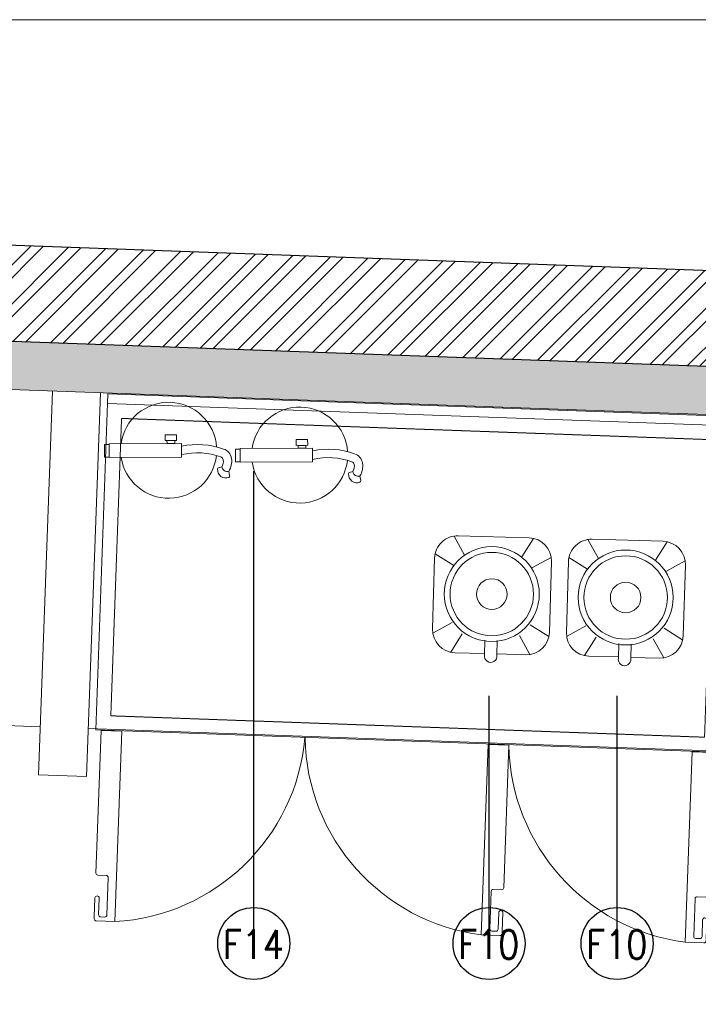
# Model space of a CAD drawing. Header units: millimetres. Extents: x 297264 to 416219, y -77299 to -23696.
# Tile 173 of 187: x 347102 to 348515, y -27208 to -25157. Entities that reach past the tile are written whole.
import ezdxf
from ezdxf.lldxf.tags import DXFTag

# ---------------------------------------------------------------- set-up
doc = ezdxf.new("R2010")
doc.units = ezdxf.units.MM
doc.header["$LTSCALE"] = 2.5
doc.linetypes.add('DASHED', pattern=[19.05, 12.7, -6.35])
for name, color, linetype, lineweight in [('ELEVATION 1', 143, 'Continuous', 18), ('ELEVATION 3', 23, 'Continuous', 13), ('ELEVATION 4', 157, 'Continuous', 9), ('FURNITURES', 30, 'Continuous', 15), ('HATCH LIGHT', 250, 'Continuous', 0), ('K Equipment', 30, 'Continuous', 9), ('K Equipment UC', 251, 'Continuous', 5), ('ROOM TEXT', 7, 'Continuous', 5), ('WALL', 132, 'Continuous', 25)]:
    doc.layers.add(name, color=color, linetype=linetype, lineweight=lineweight)
doc.styles.add('MTEXT', font='romans.shx', dxfattribs={"width": 0.85})
doc.styles.get("Standard").update_dxf_attribs({"font": 'GOTHIC.TTF'})
tags = doc.linetypes.add('DOT2', pattern=[3.175, 0, -3.175]).pattern_tags.tags
tags[6:7] = [DXFTag(74, 4), DXFTag(75, 0), DXFTag(340, '0'), DXFTag(46, 1.0), DXFTag(50, 0.0), DXFTag(44, 0.0), DXFTag(45, 0.0)]
tags[4:5] = [DXFTag(74, 4), DXFTag(75, 0), DXFTag(340, '0'), DXFTag(46, 1.0), DXFTag(50, 0.0), DXFTag(44, 0.0), DXFTag(45, 0.0)]
doc.dimstyles.new('AJKD_30', dxfattribs={"dimscale": 30, "dimtxt": 2, "dimasz": 1, "dimexe": 0.8, "dimexo": 0.8, "dimgap": 0.5, "dimtad": 1, "dimdec": 0, "dimzin": 0, "dimdsep": 46, "dimtxsty": 'Standard', "dimblk": 'ARCHTICK', "dimcen": 0.125, "dimclrd": 251, "dimclre": 251, "dimclrt": 42, "dimadec": 0, "dimazin": 0, "dimtfac": 1, "dimtdec": 0, "dimtix": 1, "dimtmove": 0, "dimatfit": 3, "dimfxl": 1, "dimtolj": 1, "dimtzin": 0, "dimarcsym": 1})

# ---------------------------------------------------------------- blocks, each defined once
blk = doc.blocks.new('SDADFGSDF')
for p, q in [((68993, 13820), (68993, 13120)), ((70290.6, 13800), (70290.6, 13120))]:
    blk.add_line(p, q)
for points in [[(70793, 13120), (70793, 13820), (68993, 13820), (68993, 13120)], [(70793, 13800), (70793, 13820), (68993, 13820), (68993, 13800)]]:
    blk.add_lwpolyline(points, close=True)
at = {"linetype": 'DASHED', "ltscale": 0.03}
blk.add_lwpolyline([(70260.4, 13770), (70260.4, 13150), (69023.1, 13150), (69023.1, 13770)], close=True, dxfattribs=at)
for points in [[(69016.8, 12730.5, -0.414214), (69012.5, 12734.9), (69012.5, 12769.6, 0.414214), (69008.2, 12773.9), (69008.2, 12773.9, 0.414214), (69003.8, 12769.6), (69003.8, 12730.5), (69003.8, 12726.2, 0.414214), (69008.2, 12721.9), (69047.2, 12721.9), (69047.2, 13118.8), (69003.8, 13118.8), (69003.8, 12821.6, 0.414214), (69008.2, 12817.3), (69025.5, 12817.3, -0.414214), (69029.8, 12812.9), (69029.8, 12734.9, -0.414214), (69025.5, 12730.5), (69016.8, 12730.5)], [(69840.9, 12730.5, 0.414214), (69845.2, 12734.9), (69845.2, 12769.6, -0.414214), (69849.5, 12773.9), (69849.5, 12773.9, -0.414214), (69853.9, 12769.6), (69853.9, 12730.5), (69853.9, 12726.2, -0.414214), (69849.5, 12721.9), (69810.5, 12721.9), (69810.5, 13118.8), (69853.9, 13118.8), (69853.9, 12821.6, -0.414214), (69849.5, 12817.3), (69832.2, 12817.3, 0.414214), (69827.9, 12812.9), (69827.9, 12734.9, 0.414214), (69832.2, 12730.5), (69840.9, 12730.5)], [(70265.9, 12730.5, 0.414214), (70270.2, 12734.9), (70270.2, 12769.6, -0.414214), (70274.6, 12773.9), (70274.6, 12773.9, -0.414214), (70278.9, 12769.6), (70278.9, 12730.5), (70278.9, 12726.2, -0.414214), (70274.6, 12721.9), (70235.5, 12721.9), (70235.5, 13118.8), (70278.9, 13118.8), (70278.9, 12821.6, -0.414214), (70274.6, 12817.3), (70257.2, 12817.3, 0.414214), (70252.9, 12812.9), (70252.9, 12734.9, 0.414214), (70257.2, 12730.5), (70265.9, 12730.5)]]:
    blk.add_lwpolyline(points, format="xyb")
at = {"linetype": 'DOT2', "ltscale": 0.05}
for centre, start, end in [((69008.1, 13141.3), 275.3193, 356.9359), ((69849.6, 13141.3), 183.0641, 264.6807), ((70274.6, 13141.3), 183.0641, 264.6807)]:
    blk.add_arc(centre, 421.3, start, end, dxfattribs=at)
blk = doc.blocks.new('BLENDOR')
at = {"layer": 'K Equipment', "color": 6}
for p, q in [((35, 300), (58.2, 260.5)), ((43.8, 300.8), (191.4, 300.8)), ((200.1, 300), (176.9, 260.5)), ((-4.2, 105.2), (-4.2, 252.8)), ((-3.4, 261.6), (35.7, 238.6)), ((238.6, 261.6), (199.4, 238.6)), ((239.4, 252.8), (239.4, 192.9)), ((211.6, 192.9), (241.8, 192.9)), ((211.6, 167.1), (241.8, 167.1)), ((239.4, 167.1), (239.4, 105.2)), ((-3.4, 96.5), (35.7, 119.5)), ((238.6, 96.5), (199.4, 119.5)), ((35, 58), (58.2, 97.6)), ((200.1, 58), (176.9, 97.6)), ((191.4, 57.2), (43.8, 57.2))]:
    blk.add_line(p, q, dxfattribs=at)
for radius in [98.9, 86.9, 31.9]:
    blk.add_circle((115.1, 178.5), radius, dxfattribs=at)
for centre, radius, start, end in [((43.8, 252.8), 48, 90, 180), ((191.4, 252.8), 48, 0, 90), ((244.2, 180), 13.1, 259.5146, 100.4854), ((43.8, 105.2), 48, 180, 270), ((191.4, 105.2), 48, 270, 0)]:
    blk.add_arc(centre, radius, start, end, dxfattribs=at)
blk = doc.blocks.new('_ArchTick')
at = {"color": 0, "linetype": 'ByBlock', "const_width": 0.15}
blk.add_lwpolyline([(-0.5, -0.5), (0.5, 0.5)], dxfattribs=at)
blk = doc.blocks.new('fe')
at = {"color": 1}
for p, q in [((-120.2, 44.7), (-121.9, 54.2)), ((-105.6, 35.2), (-98.9, 37.2))]:
    blk.add_line(p, q, dxfattribs=at)
for points in [[(-22.1, 14.2), (128.9, 14.2), (128.9, -14.2), (-22.1, -14.2)], [(128.9, 13.2), (138.3, 13.2), (138.3, -13.2), (128.9, -13.2)], [(-12, -20.1), (12, -20.1), (12, -32.1), (-12, -32.1)], [(-8.1, -14.2), (8.1, -14.2), (8.1, -20.1), (-8.1, -20.1)]]:
    blk.add_lwpolyline(points, close=True, dxfattribs=at)
for centre, radius, start, end in [((4.8, 0), 100, 8.1407, 173.3121), ((-87.8, 23.6), 38.6, 146.9735, 188.4436), ((-119.1, 54.8), 2.9, 111.4978, 190.4916), ((-113.9, 41.5), 17.1, 353.9087, 111.4978), ((-117.3, 33.1), 12, 10.1624, 103.7845), ((-87.8, 23.6), 21.2, 146.9735, 188.4436), ((-101.6, 21.6), 7.24, 188.4436, 251.142), ((-99.7, 40), 2.9, 286.9384, 353.9087), ((-101.6, 21.6), 24.7, 188.4436, 251.142), ((-53.4, 152.4), 146.6, 249.8567, 282.3504), ((-54.1, 150), 161.6, 249.9338, 281.4511), ((4.8, 0), 100, 183.6164, 351.8593)]:
    blk.add_arc(centre, radius, start, end, dxfattribs=at)

msp = doc.modelspace()

# ---------------------------------------------------------------- hatches: boundary and pattern name
at = {"layer": 'HATCH LIGHT', "true_color": 0x636466}
h = msp.add_hatch(dxfattribs=at)
h.set_pattern_fill('ANSI32', color=251, scale=6)
h.set_pattern_definition([(45, (278504.94, -46725.026), (-40.411153, 40.411153), []), (45, (278531.88, -46725.026), (-40.411153, 40.411153), [])])
h.paths.add_polyline_path([(355647.8, -32590), (355453.8, -32638.8), (355635.4, -33359.7), (343082.7, -33359.6, -0.000263), (343068.2, -33559.6), (355892, -33559.7)])
h.paths.add_polyline_path([(343496.7, -25157.1), (343296.6, -25157.1, -0.011972), (342815.4, -34256), (343016, -34256, 0.01196)])
h.paths.add_polyline_path([(343480.3, -25697.6), (353159.2, -26046.6, 0.003501), (353653.3, -26800.6), (353820.9, -26691.5), (353270.8, -25850.5), (343486.5, -25497.7, -0.000262)])
h = msp.add_hatch(dxfattribs=at)
h.set_pattern_fill('ANSI36', color=251, scale=7)
h.set_pattern_definition([(45, (278504.942, -46725.026), (11.786586, 43.2174826), [55.5625, -11.1125, 0, -11.1125])])
h.paths.add_polyline_path([(349605.3, -26789), (350544.7, -26822.8), (350572.5, -26053.4), (353103.5, -26144.6), (353570.1, -26856), (353653.3, -26800.6, -0.003501), (353159.2, -26046.6), (350106.4, -25936.7, -0.403697), (350492, -26336.4, -1), (349692, -26336.4, -0.424809), (350106.4, -25936.7), (346273.8, -25798.4), (346270.2, -25898.3), (349633.1, -26019.5)])

# ---------------------------------------------------------------- linework, layer by layer
at = {"layer": 'ELEVATION 1'}
msp.add_lwpolyline([(353653.3, -26800.6), (353570.1, -26856), (353103.5, -26144.6), (350572.5, -26053.4), (350544.7, -26822.8), (349605.3, -26789), (349633.1, -26019.5), (346270.2, -25898.3)], dxfattribs=at)
at = {"layer": 'ELEVATION 3'}
msp.add_lwpolyline([(341875.3, -34256), (357437.8, -34256), (357437.8, -25157.1), (341875.3, -25157.1)], close=True, dxfattribs=at)
at = {"layer": 'FURNITURES'}
for p, q in [((347140.8, -26730.2), (347169.7, -25930.7)), ((347240.8, -26733.8), (347269.6, -25934.3)), ((347144.4, -26630.2), (346245, -26597.8)), ((349607.9, -26719), (347244.4, -26633.8)), ((347240.8, -26733.8), (347140.8, -26730.2))]:
    msp.add_line(p, q, dxfattribs=at)
at = {"layer": 'WALL'}
msp.add_line((353270.8, -25850.5), (343487.5, -25497.7), dxfattribs=at)
at = {"layer": 'WALL', "flags": 128}
msp.add_lwpolyline([(353820.9, -26691.5), (353653.3, -26800.6, -0.003501), (353159.2, -26046.6), (343480.3, -25697.6)], format="xyb", dxfattribs=at)

# ---------------------------------------------------------------- block references
at = {"layer": 'ELEVATION 3', "rotation": 180.4202872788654}
for p in [(347416.6, -26054.1), (347689.5, -26064)]:
    msp.add_blockref('fe', p, dxfattribs=at)
at = {"layer": 'K Equipment', "rotation": 268.2983913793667}
for p in [(347909.8, -26233.4), (348188.6, -26240.5)]:
    msp.add_blockref('BLENDOR', p, dxfattribs=at)
at = {"layer": 'K Equipment UC', "rotation": 357.9351876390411}
msp.add_blockref('SDADFGSDF', (277839.3, -37261.9), dxfattribs=at)

# ---------------------------------------------------------------- texts
at = {"layer": 'ROOM TEXT', "char_height": 60, "attachment_point": 1, "style": 'MTEXT'}
for s, insert in [('\\A1;\\pxqc;F14', (347503.2, -27053.7, 0.2)), ('\\A1;\\pxqc;F10', (347993, -27053.7, 0.2)), ('\\A1;\\pxqc;F10', (348259.7, -27053.7, 0.2))]:
    msp.add_mtext_dynamic_manual_height_columns(s, width=170.917, gutter_width=1.8, heights=[0], dxfattribs=dict(at, insert=insert))

# ---------------------------------------------------------------- leaders
at = {"layer": 'ELEVATION 4'}
for points in [[(347589.2, -27081.7), (347589.3, -26097.4)], [(348079.1, -27081.7), (348079.1, -26565.7)], [(348345.7, -27081.7), (348345.8, -26565.7)]]:
    msp.add_leader(points, dimstyle='AJKD_30', override={"dimasz": 5, "dimgap": 0.5, "dimtad": 0, "dimldrblk": 'DotBlank', "dimfxl": 0.18, "dimfxlon": 1, "dimarcsym": 2}, dxfattribs=at)

doc.saveas('drawing.dxf')
